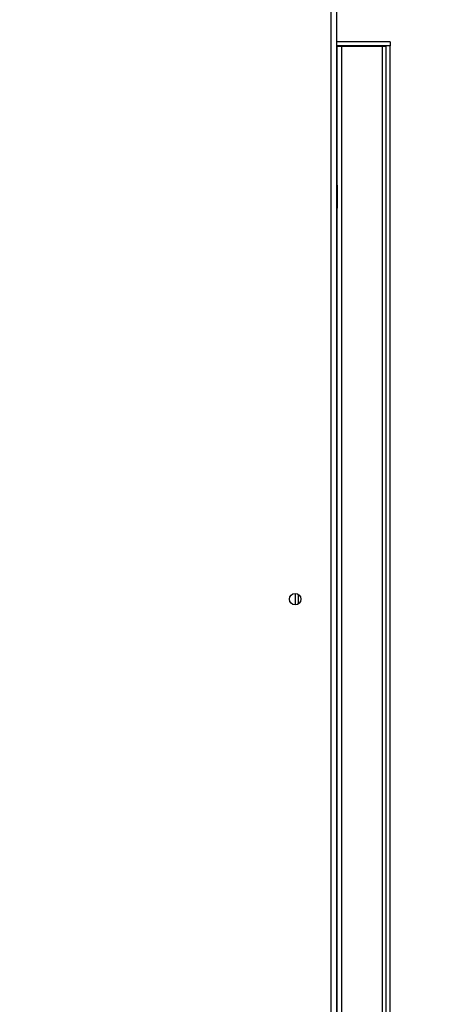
# Model space of a CAD drawing. Header units: millimetres. Extents: x -486876 to 553054, y -140324 to 834178.
# Tile 15 of 155: x -167434 to -167281, y 74637 to 75000. Entities that reach past the tile are written whole.
import ezdxf
from ezdxf.enums import TextEntityAlignment as Align

# ---------------------------------------------------------------- set-up
doc = ezdxf.new("R2010")
doc.units = ezdxf.units.MM
doc.linetypes.add('DASH2', pattern=[0.75, 0.5, -0.25])
doc.layers.add('_XREF', color=252, linetype='DASH2', lineweight=13)
for name, color, linetype in [('XREF$0$DRZWI', 8, 'Continuous'), ('XREF$0$MEBLE_ŁAZIENKOWE_I_KUCHENNE', 8, 'Continuous'), ('XREF$0$WYPEŁNIENIA', 8, 'Continuous')]:
    doc.layers.add(name, color=color, linetype=linetype)
doc.styles.add('XREF$0$APLUS', font='arial.ttf', dxfattribs={"width": 0.6})

# ---------------------------------------------------------------- blocks, each defined once
blk = doc.blocks.new('XREF')
at = {"layer": 'XREF$0$WYPEŁNIENIA'}
h = blk.add_hatch(dxfattribs=at)
h.set_pattern_fill('ANSI31', color=256, scale=3)
h.set_pattern_definition([(45, (-52999.89869501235, 13162.69405348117), (-6.735192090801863, 6.735192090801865), [])])
h.paths.add_polyline_path([(2833.433795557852, 10024.03616853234), (2806.555606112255, 10024.03616853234), (2806.555606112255, 10062.95404092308), (2756.555606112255, 10062.95404092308), (2756.555606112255, 10102.95404092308), (2726.651723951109, 10102.95404092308), (2725.8784229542, 10101.79483248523), (2725.8784229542, 10033.49172764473), (2680.313831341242, 10033.49172764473), (2680.313831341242, 10102.95404092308), (2641.555606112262, 10102.95404092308), (2641.555606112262, 10024.03616853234), (2546.555606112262, 10024.03616853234), (2546.555606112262, 9984.036168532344), (2833.433795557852, 9984.036168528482)])
h.paths.add_polyline_path([(3066.996169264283, 10024.03616853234), (2833.433795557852, 10024.03616853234), (2833.433795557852, 9984.036168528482), (3066.996169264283, 9984.036168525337), (3066.996169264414, 9994.036168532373)])
h.paths.add_polyline_path([(2456.555606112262, 10024.03616853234), (2376.555606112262, 10024.03616853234), (2376.555606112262, 10044.03616853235), (2361.555606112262, 10044.03616853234), (2361.555606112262, 10024.03616853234), (2161.555606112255, 10024.03616853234), (2161.555606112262, 10141.98686812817), (2121.555606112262, 10141.98686812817), (2121.555606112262, 9894.373940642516), (1846.555606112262, 9894.373940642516), (1846.555606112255, 9872.666802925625), (1876.555606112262, 9872.666802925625), (2121.555606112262, 9872.666802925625), (2121.555606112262, 9779.124947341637), (2161.555606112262, 9779.124947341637), (2161.555606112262, 9869.373940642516), (2161.555606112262, 9984.036168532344), (2456.555606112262, 9984.036168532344)])
h.paths.add_polyline_path([(2376.555606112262, 10304.91120831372), (2361.555606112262, 10304.91120831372), (2361.555606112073, 10144.03616853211), (2371.638122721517, 10144.03616853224), (2376.555606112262, 10144.03616853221)])
h.paths.add_polyline_path([(2444.575661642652, 10649.37394064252), (2192.94354898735, 10649.37394064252), (2192.94354898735, 10634.37394064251), (2379.575661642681, 10634.37394064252), (2379.575661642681, 10589.37394064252), (2444.575661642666, 10589.37394064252)])
h.paths.add_polyline_path([(2161.555606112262, 10634.37394064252), (2192.94354898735, 10634.37394064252), (2192.94354898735, 10649.37394064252), (2161.555606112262, 10649.37394064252), (2161.555606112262, 10704.67267602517), (2121.555606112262, 10704.67267602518), (2121.555606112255, 10581.69647244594), (2161.555606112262, 10581.69647244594)])
h.paths.add_polyline_path([(2647.019891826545, 10553.67720751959), (2666.091320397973, 10553.67720751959), (2666.091320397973, 10567.17720751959), (2647.019891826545, 10567.17720751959)], flags=16)
h.paths.add_polyline_path([(2530.525444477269, 10311.91120831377), (2530.525444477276, 10304.91120831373), (2666.555606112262, 10304.91120831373), (2666.555606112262, 10392.95404092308), (2646.555606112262, 10392.95404092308), (2646.555606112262, 10322.95404092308), (2530.525444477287, 10322.95404092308)])
edge = h.paths.add_edge_path()
edge.add_line((2430.525444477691, 10304.91120831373), (2430.525444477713, 10311.91120831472))
edge.add_line((2430.525444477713, 10311.91120831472), (2433.025444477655, 10311.91120831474))
edge.add_line((2433.025444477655, 10311.91120831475), (2430.525444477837, 10314.91120831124))
edge.add_arc((2428.7615503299, 10318.93262461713), 4.391253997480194, 293.6834626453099, 426.3165373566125)
edge.add_line((2430.525444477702, 10322.95404092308), (2161.555606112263, 10322.95404092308))
edge.add_line((2161.555606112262, 10322.95404092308), (2161.555606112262, 10418.77213226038))
edge.add_line((2161.555606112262, 10418.77213226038), (2121.555606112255, 10418.77213226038))
edge.add_line((2121.555606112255, 10418.77213226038), (2121.555606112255, 10304.91120831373))
edge.add_line((2121.555606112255, 10304.91120831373), (2430.525444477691, 10304.91120831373))
h.paths.add_polyline_path([(2666.555606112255, 10649.37394064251), (2641.647590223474, 10649.37394064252), (2641.647590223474, 10634.37394064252), (2646.555606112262, 10634.37394064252), (2646.555606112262, 10497.95404092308), (2666.555606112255, 10497.95404092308)])
at = {"layer": 'XREF$0$MEBLE_ŁAZIENKOWE_I_KUCHENNE'}
for p, q in [((2742.556635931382, 10331.26990154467), (2742.556635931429, 10426.31212132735)), ((2742.756635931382, 10399.88712132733), (2742.756635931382, 10331.26990154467)), ((2744.731635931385, 10394.01386391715), (2742.756635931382, 10394.01386391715)), ((2742.781635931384, 10331.27002037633), (2742.781635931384, 10393.87746751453)), ((2744.731635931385, 10394.01386391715), (2744.731635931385, 10393.86387214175)), ((2744.731635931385, 10393.86387214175), (2742.781635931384, 10393.86387214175)), ((2742.957683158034, 10393.85140867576), (2744.457683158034, 10393.85417836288)), ((2742.957683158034, 10331.27019624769), (2742.957683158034, 10393.85140867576)), ((2744.457683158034, 10332.48335902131), (2744.457683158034, 10393.85417836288)), ((2744.581635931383, 10332.94595706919), (2744.581635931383, 10393.86387214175)), ((2744.731635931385, 10333.50576469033), (2744.731635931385, 10393.86387214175)), ((2742.791601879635, 10387.87960663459), (2742.791601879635, 10388.72578715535)), ((2741.236635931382, 10373.67098010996), (2741.236635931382, 10373.25326254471)), ((2741.336635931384, 10373.64025233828), (2741.336635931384, 10373.28399031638))]:
    blk.add_line(p, q, dxfattribs=at)
blk.add_circle((2741.231635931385, 10373.46212132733), 0.2100000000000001, dxfattribs=at)
for points, start_tangent, end_tangent in [([(2742.781635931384, 10393.85295557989), (2742.792777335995, 10393.8523615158), (2742.806312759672, 10393.85209242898), (2742.824546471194, 10393.85185570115)], (-8.326672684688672e-15, -1), (0.9999189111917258, 0.01273463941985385)), ([(2742.824546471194, 10393.85185570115), (2742.846794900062, 10393.8516602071), (2742.872223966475, 10393.85151327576), (2742.899880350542, 10393.85142041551), (2742.928727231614, 10393.85138510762)], (0.9999189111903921, 0.01273463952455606), (0.9999999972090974, -7.471148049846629e-05)), ([(2742.928727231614, 10393.85138510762), (2742.957683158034, 10393.85140867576)], (0.9999999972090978, -7.471147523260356e-05), (0.9999982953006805, 0.001846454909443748)), ([(2744.457683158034, 10393.85417836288), (2744.486437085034, 10393.85426308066), (2744.513017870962, 10393.85440578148), (2744.536371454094, 10393.85460080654), (2744.555571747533, 10393.8548404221)], (0.9999982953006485, 0.001846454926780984), (0.9944562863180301, 0.1051508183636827)), ([(2744.555571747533, 10393.8548404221), (2744.569857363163, 10393.8551151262), (2744.581635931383, 10393.855725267)], (0.9944562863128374, 0.1051508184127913), (8.326672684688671e-15, 1))]:
    blk.add_spline(points, degree=3, dxfattribs=dict(at, start_tangent=start_tangent, end_tangent=end_tangent))
at = {"style": 'XREF$0$APLUS'}
blk.add_attdef('165', text='', height=12.94117647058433, rotation=90, dxfattribs=at).set_placement((5850.278498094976, 4086.907779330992), align=Align.TOP_CENTER)
blk.add_attdef('70', text='', height=12.94117647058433, rotation=90, dxfattribs=at).set_placement((5846.743639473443, 4087.031364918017), align=Align.BOTTOM_CENTER)
at = {"layer": 'XREF$0$DRZWI', "style": 'XREF$0$APLUS'}
for tag, height, p in [('90', 10.58823529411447, (3968.05138817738, 17970.78243881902)), ('90', 10.58823529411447, (4273.691855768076, 17907.62937718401)), ('90', 10.58823529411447, (4647.106231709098, 17907.629377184)), ('90', 10.58823529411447, (4995.741231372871, 17907.629377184)), ('90', 10.58823529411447, (5345.009461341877, 17907.629377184)), ('90', 8.235294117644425, (3625.85855080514, 17450.53331486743)), ('90', 8.235294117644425, (4282.578876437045, 17436.63887438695)), ('90', 8.235294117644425, (4577.820190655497, 17436.63887438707)), ('90', 8.235294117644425, (5003.123057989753, 17436.63887438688)), ('90', 8.235294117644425, (5300.954962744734, 17436.63887438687)), ('90', 8.235294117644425, (5625.634958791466, 17350.9567237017)), ('110', 12.94117647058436, (3772.727889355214, 10725.01048389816)), ('100', 12.94117647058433, (3763.845640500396, 10003.37616849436)), ('90', 10.58823529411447, (3383.406724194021, 9921.969486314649)), ('83', 10.58823529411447, (4118.725536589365, 4184.033900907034))]:
    blk.add_attdef(tag, text='', height=height, dxfattribs=at).set_placement(p, align=Align.BOTTOM_CENTER)
for tag, height, p in [('200', 10.58823529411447, (3967.950272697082, 17967.89028176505)), ('200', 10.58823529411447, (4273.590740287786, 17904.73722013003)), ('200', 10.58823529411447, (4647.005116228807, 17904.73722013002)), ('200', 10.58823529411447, (4995.640115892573, 17904.73722013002)), ('200', 10.58823529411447, (5344.908345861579, 17904.73722013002)), ('200', 8.235294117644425, (3625.85855080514, 17448.283859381)), ('200', 8.235294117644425, (4282.578876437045, 17434.38941890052)), ('200', 8.235294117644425, (4577.820190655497, 17434.38941890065)), ('200', 8.235294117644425, (5003.123057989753, 17434.38941890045)), ('200', 8.235294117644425, (5300.954962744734, 17434.38941890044)), ('200', 8.235294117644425, (5625.634958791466, 17348.70726821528)), ('210', 12.94117647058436, (3772.604303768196, 10721.47562527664)), ('200', 12.94117647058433, (3763.845640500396, 9999.841309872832)), ('200', 10.58823529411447, (3383.305608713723, 9919.07732926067)), ('178', 10.58823529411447, (4118.624421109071, 4181.141743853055))]:
    blk.add_attdef(tag, text='', height=height, dxfattribs=at).set_placement(p, align=Align.TOP_CENTER)
for tag, height, p in [('100', 10.58823529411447, (5719.754631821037, 17787.41205813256)), ('96', 10.58823529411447, (4202.026315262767, 17787.41205813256)), ('100', 12.94117647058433, (4599.328909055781, 17776.95827401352)), ('100', 12.94117647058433, (4947.963908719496, 17776.95827401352)), ('100', 12.94117647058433, (5297.446742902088, 17776.95827401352)), ('100', 12.94117647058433, (4040.533596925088, 17776.31627884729)), ('100', 12.94117647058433, (3575.627035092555, 17557.16233375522)), ('100', 12.94117647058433, (3932.340618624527, 17557.16233375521)), ('100', 12.94117647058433, (4215.591665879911, 17557.16233375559)), ('100', 12.94117647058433, (4630.165739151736, 17557.16233375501)), ('100', 12.94117647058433, (4954.891542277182, 17557.16233375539)), ('100', 12.94117647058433, (5353.300511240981, 17557.16233375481)), ('100', 12.94117647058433, (5612.360990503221, 17557.16233375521)), ('90', 11.76470588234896, (4712.886103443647, 10187.26120117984)), ('90', 11.76470588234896, (4933.752316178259, 10129.0650927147)), ('90', 11.76470588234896, (5359.811139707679, 10117.21067529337)), ('120', 13.5294117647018, (3472.055606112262, 9987.904054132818)), ('90', 11.76470588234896, (4206.167592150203, 4035.840472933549))]:
    blk.add_attdef(tag, text='', height=height, rotation=90, dxfattribs=at).set_placement(p, align=Align.BOTTOM_CENTER)
for tag, height, p in [('205', 10.58823529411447, (4204.918472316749, 17787.31094265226)), ('210', 10.58823529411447, (5722.646788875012, 17787.31094265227)), ('210', 12.94117647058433, (4602.863767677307, 17776.83468842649)), ('210', 12.94117647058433, (4951.498767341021, 17776.83468842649)), ('210', 12.94117647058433, (5300.981601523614, 17776.8346884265)), ('210', 12.94117647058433, (4044.068455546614, 17776.19269326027)), ('210', 12.94117647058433, (3579.161893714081, 17557.03874816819)), ('210', 12.94117647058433, (3935.875477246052, 17557.03874816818)), ('210', 12.94117647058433, (4219.126524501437, 17557.03874816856)), ('210', 12.94117647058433, (4633.700597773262, 17557.03874816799)), ('210', 12.94117647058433, (4958.426400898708, 17557.03874816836)), ('210', 12.94117647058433, (5356.835369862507, 17557.03874816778)), ('210', 12.94117647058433, (5615.895849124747, 17557.03874816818)), ('200', 11.76470588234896, (4716.099611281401, 10187.14885064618)), ('200', 11.76470588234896, (4936.965824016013, 10128.95274218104)), ('200', 11.76470588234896, (5363.024647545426, 10117.09832475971)), ('210', 13.5294117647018, (3475.751140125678, 9987.904054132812)), ('170', 11.76470588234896, (4209.381099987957, 4035.728122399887))]:
    blk.add_attdef(tag, text='', height=height, rotation=90, dxfattribs=at).set_placement(p, align=Align.TOP_CENTER)

msp = doc.modelspace()

# ---------------------------------------------------------------- block references
at = {"layer": '_XREF', "xscale": 10, "yscale": 10, "zscale": 10}
msp.add_blockref('XREF', (-194744.7506959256, -28948.2006621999), dxfattribs=at)

doc.saveas('drawing.dxf')
